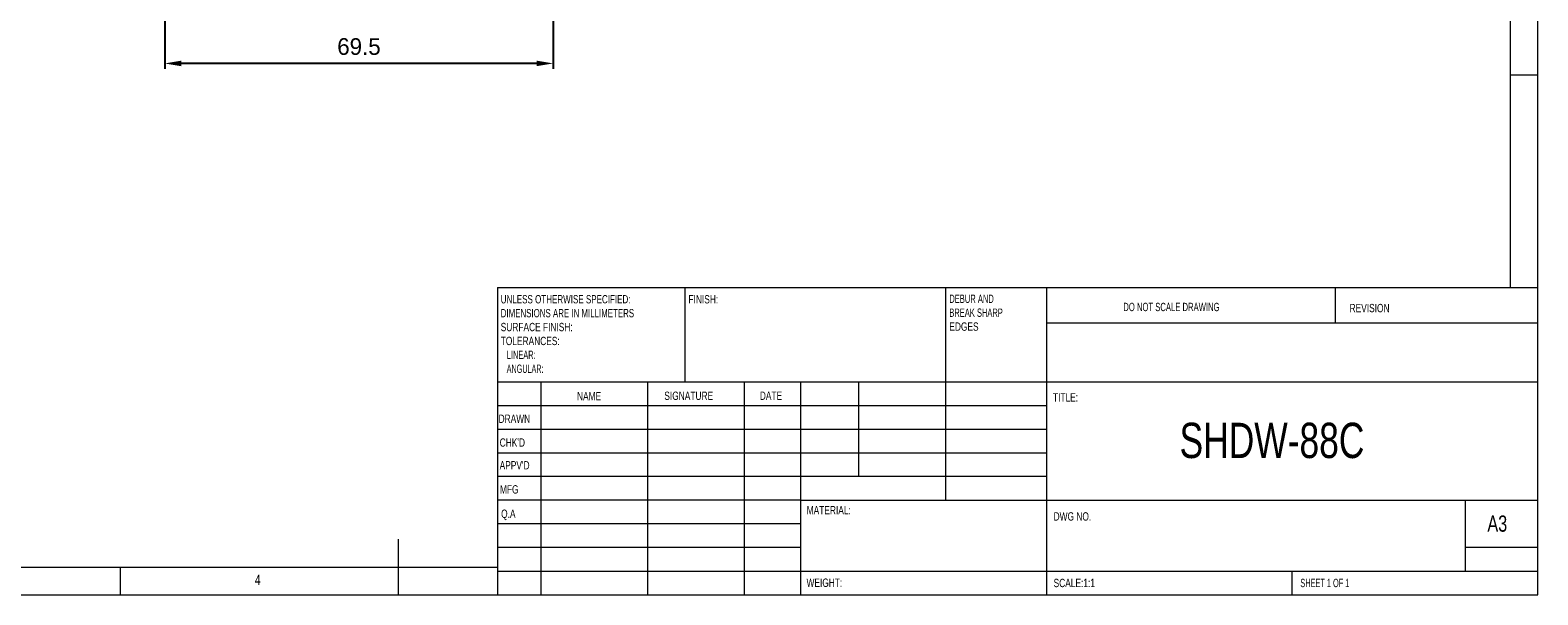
# Model space of a CAD drawing. Header units: millimetres. Extents: x 5 to 415, y 5 to 292.
# Tile 2 of 3: x 144 to 415, y 5 to 107. Entities that reach past the tile are written whole.
import ezdxf

# ---------------------------------------------------------------- set-up
doc = ezdxf.new("R2010")
doc.units = ezdxf.units.MM
doc.header["$LTSCALE"] = 2
doc.header["$PDSIZE"] = -1
doc.styles.add('SLDTEXTSTYLE0', font='TXT', dxfattribs={"width": 0.75})
doc.styles.add('SLDTEXTSTYLE1', font='TXT', dxfattribs={"width": 0.6375})
doc.styles.add('SLDTEXTSTYLE2', font='TXT', dxfattribs={"width": 0.6875})
doc.styles.add('SLDTEXTSTYLE3', font='TXT', dxfattribs={"width": 0.65625})
doc.styles.add('SLDTEXTSTYLE4', font='TXT', dxfattribs={"width": 0.675})
doc.styles.add('SLDTEXTSTYLE5', font='TXT', dxfattribs={"width": 0.72})
doc.styles.add('SLDTEXTSTYLE6', font='TXT', dxfattribs={"width": 0.708333})
doc.styles.add('SLDTEXTSTYLE7', font='TXT', dxfattribs={"width": 0.609375})
doc.styles.add('SLDTEXTSTYLE8', font='TXT', dxfattribs={"width": 0.625})
doc.dimstyles.new('ISO-25', dxfattribs={"dimtxt": 2.5, "dimasz": 2.5, "dimexe": 1.25, "dimexo": 0.625, "dimtad": 1, "dimtxsty": 'Standard', "dimcen": 2.5, "dimadec": 0, "dimazin": 0, "dimtfac": 1, "dimtmove": 0, "dimatfit": 3, "dimfxl": 0, "dimarcsym": 0})

# ---------------------------------------------------------------- blocks, each defined once
blk = doc.blocks.new('SW_NOTE_0')
at = {"color": 0, "linetype": 'Continuous', "lineweight": 0, "char_height": 1.5, "attachment_point": 1}
for s, insert, style in [('DEBUR AND ', (0, 1.92), 'SLDTEXTSTYLE3'), ('BREAK SHARP ', (0, -0.58), 'SLDTEXTSTYLE4'), ('EDGES', (0, -3.08), 'SLDTEXTSTYLE0')]:
    blk.add_mtext(s, dxfattribs=dict(at, insert=insert, style=style))
blk = doc.blocks.new('SW_NOTE_1')
at = {"color": 0, "linetype": 'Continuous', "lineweight": 0, "char_height": 1.5, "attachment_point": 1}
for s, insert, style in [('UNLESS OTHERWISE SPECIFIED:', (0, 1.92), 'SLDTEXTSTYLE5'), ('DIMENSIONS ARE IN MILLIMETERS', (0, -0.58), 'SLDTEXTSTYLE6'), ('SURFACE FINISH:', (0, -3.08), 'SLDTEXTSTYLE0'), ('TOLERANCES:', (0, -5.58), 'SLDTEXTSTYLE0'), ('   LINEAR:', (0, -8.08), 'SLDTEXTSTYLE7'), ('   ANGULAR:', (0, -10.58), 'SLDTEXTSTYLE8')]:
    blk.add_mtext(s, dxfattribs=dict(at, insert=insert, style=style))
blk = doc.blocks.new('*D8')
at = {"color": 1, "lineweight": -2}
for p, q in [((167.94, 120.01), (167.94, 99.56)), ((237.84, 120.01), (237.84, 99.56)), ((234.84, 100.56), (170.94, 100.56))]:
    blk.add_line(p, q, dxfattribs=at)
at = {"color": 1}
for points in [[(170.94, 101.06), (170.94, 100.06), (167.94, 100.56)], [(234.84, 101.06), (234.84, 100.06), (237.84, 100.56)]]:
    blk.add_solid(points, dxfattribs=at)
at = {"layer": 'Defpoints', "color": 0}
for p in [(167.94, 121.01), (237.84, 121.01), (167.94, 100.56)]:
    blk.add_point(p, dxfattribs=at)
at = {"color": 0, "insert": (202.89, 103.58), "char_height": 3, "attachment_point": 5}
blk.add_mtext('69.5', dxfattribs=at)

msp = doc.modelspace()

# ---------------------------------------------------------------- linework, layer by layer
at = {"color": 7, "linetype": 'Continuous', "lineweight": 0}
for p, q in [((415, 5), (415, 292)), ((410, 287), (410, 60.25)), ((410, 98.5), (415, 98.5)), ((227.8, 60.25), (415, 60.25)), ((227.8, 60.25), (227.8, 5)), ((261.6, 43.25), (261.6, 60.25)), ((308.4, 60.25), (308.4, 22)), ((326.6, 60.25), (326.6, 5)), ((378.6, 53.875), (378.6, 60.25)), ((415, 53.875), (326.6, 53.875)), ((415, 43.25), (227.8, 43.25)), ((235.6, 43.25), (235.6, 5)), ((254.791, 43.25), (254.791, 5)), ((272.1989, 43.25), (272.1989, 5)), ((282.4, 5), (282.4, 43.25)), ((292.8, 26.25), (292.8, 43.25)), ((326.6, 39), (227.8, 39)), ((326.6, 34.75), (227.8, 34.75)), ((326.6, 30.5), (227.8, 30.5)), ((326.6, 26.25), (227.8, 26.25)), ((282.4, 22), (227.8, 22)), ((282.4, 22), (415, 22)), ((402, 9.25), (402, 22)), ((282.4, 17.7499), (227.8, 17.7499)), ((210, 5), (210, 15)), ((282.4, 13.5), (227.8, 13.5)), ((415, 13.5), (402, 13.5)), ((10, 10), (227.8, 10)), ((160, 5), (160, 10)), ((227.8, 9.25), (415, 9.25)), ((370.8, 5), (370.8, 9.25)), ((5, 5), (415, 5))]:
    msp.add_line(p, q, dxfattribs=at)

# ---------------------------------------------------------------- block references
for name, p in [('SW_NOTE_1', (228.3937, 56.9874)), ('SW_NOTE_0', (309.1092, 57.0695))]:
    msp.add_blockref(name, p, dxfattribs=at)

# ---------------------------------------------------------------- texts
at = {"color": 7, "linetype": 'Continuous', "lineweight": 0, "attachment_point": 1}
for s, insert, char_height, style in [('FINISH:', (262.1713, 58.9017), 1.5, 'SLDTEXTSTYLE0'), ('DO NOT SCALE DRAWING', (340.4146, 57.5154), 1.5, 'SLDTEXTSTYLE2'), ('REVISION', (381.1276, 57.3173), 1.5, 'SLDTEXTSTYLE0'), ('NAME', (242.1222, 41.4839), 1.5, 'SLDTEXTSTYLE0'), ('SIGNATURE', (257.8336, 41.5442), 1.5, 'SLDTEXTSTYLE0'), ('DATE', (275.0147, 41.5586), 1.5, 'SLDTEXTSTYLE0'), ('TITLE:', (327.7562, 41.2607), 1.5, 'SLDTEXTSTYLE0'), ('DRAWN', (228.0121, 37.4121), 1.5, 'SLDTEXTSTYLE0'), ('SHDW-88C', (350.5343, 35.9486), 6.35, 'SLDTEXTSTYLE0'), ("CHK'D", (228.2105, 33.1368), 1.5, 'SLDTEXTSTYLE0'), ("APPV'D", (228.2017, 29.0467), 1.5, 'SLDTEXTSTYLE0'), ('MFG', (228.2552, 24.7161), 1.5, 'SLDTEXTSTYLE0'), ('Q.A', (228.469, 20.3321), 1.5, 'SLDTEXTSTYLE0'), ('MATERIAL:', (283.4459, 20.9685), 1.5, 'SLDTEXTSTYLE0'), ('DWG NO.', (327.874, 19.8511), 1.5, 'SLDTEXTSTYLE0'), ('A3', (405.921, 19.2663), 2.91042, 'SLDTEXTSTYLE0'), ('4', (184.1667, 8.6463), 1.8521, 'SLDTEXTSTYLE0'), ('WEIGHT: ', (283.4178, 7.9317), 1.4986, 'SLDTEXTSTYLE0'), ('SCALE:1:1', (327.874, 7.8825), 1.5, 'SLDTEXTSTYLE0'), ('SHEET 1 OF 1', (372.2783, 7.8825), 1.5, 'SLDTEXTSTYLE1')]:
    msp.add_mtext(s, dxfattribs=dict(at, insert=insert, char_height=char_height, style=style))

# ---------------------------------------------------------------- dimensions: what is measured, and where the dimension line sits
dim = msp.add_linear_dim(base=(167.9448, 100.5584), p1=(237.8448, 121.0136), p2=(167.9448, 121.0136), text='69.5', dimstyle='ISO-25', override={"dimtxt": 3, "dimasz": 3, "dimexe": 1, "dimexo": 1, "dimgap": 1.524, "dimtoh": 1, "dimdec": 3, "dimzin": 0, "dimclrd": 1, "dimclre": 1, "dimtdec": 3, "dimtzin": 0})
dim.commit()
dim.dimension.update_dxf_attribs({"geometry": '*D8', "text_midpoint": (202.8948, 103.5824)})

doc.saveas('drawing.dxf')
